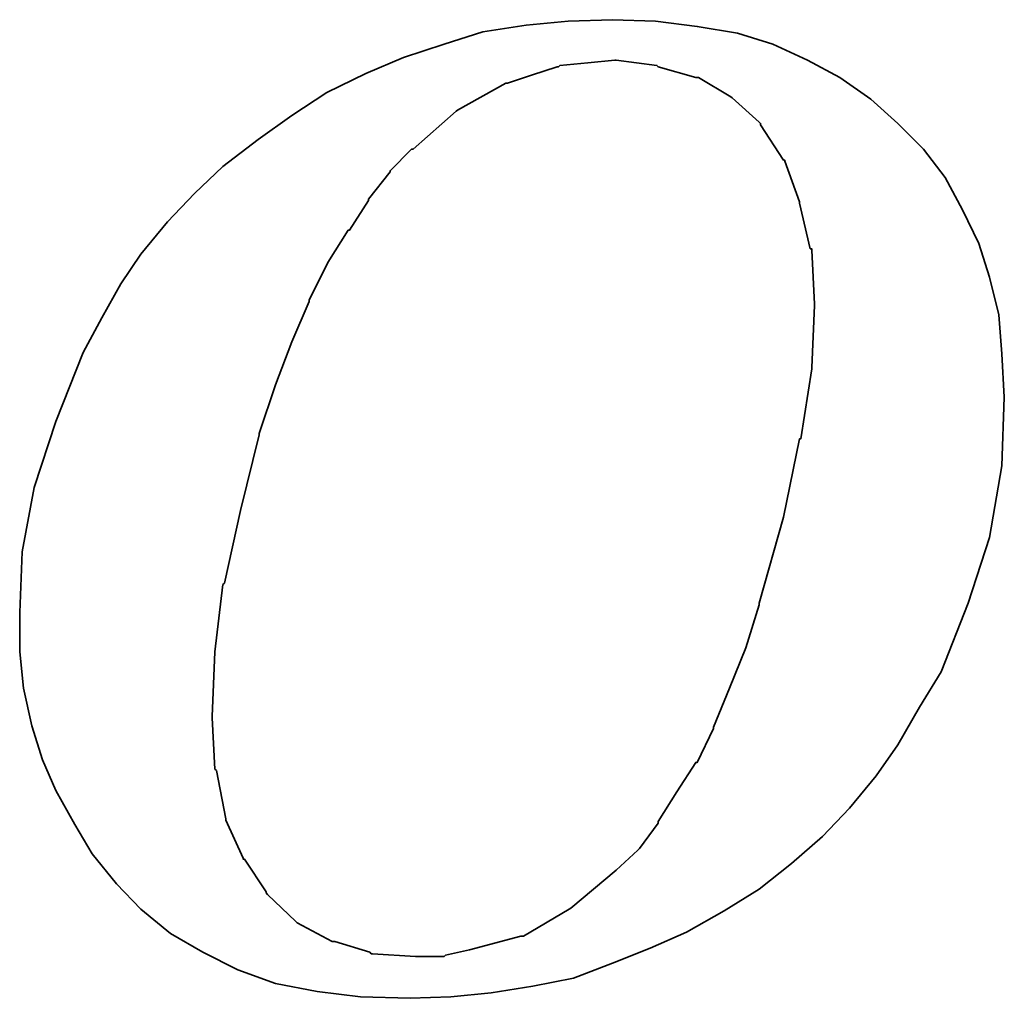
# Model space of a CAD drawing. Header units: millimetres. Extents: x 32 to 238, y 59 to 183.
# Tile 41 of 49: x 193.34 to 195.4, y 115.35 to 117.4. Entities that reach past the tile are written whole.
import ezdxf

# ---------------------------------------------------------------- set-up
doc = ezdxf.new("R2010")
doc.units = ezdxf.units.MM
doc.layers.add('DIM', color=4, linetype='CONTINUOUS')
doc.layers.add('layer 1', color=7, linetype='CONTINUOUS')

# ---------------------------------------------------------------- blocks, each defined once
blk = doc.blocks.new('TBI MOTION logo(完整正式版)')
at = {"layer": 'layer 1', "color": 22, "lineweight": 35}
for points, knots in [([(35.79625, -6.98375), (35.79625, -6.98375), (36.23125, -7.43875), (36.23125, -7.43875), (36.23125, -7.43875), (36.23125, -7.43875), (36.75625, -7.87125), (36.75625, -7.87125), (36.75625, -7.87125), (36.75625, -7.87125), (37.33125, -8.20375), (37.33125, -8.20375), (37.33125, -8.20375), (37.33125, -8.20375), (37.95625, -8.51875), (37.95625, -8.51875), (37.95625, -8.51875), (37.95625, -8.51875), (38.62625, -8.75875), (38.62625, -8.75875), (38.62625, -8.75875), (38.62625, -8.75875), (39.37125, -8.90375), (39.37125, -8.90375), (39.37125, -8.90375), (39.37125, -8.90375), (40.14125, -8.99875), (40.14125, -8.99875), (40.14125, -8.99875), (40.14125, -8.99875), (41.02625, -9.02375), (41.02625, -9.02375), (41.02625, -9.02375), (41.02625, -9.02375), (41.74625, -8.99875), (41.74625, -8.99875), (41.74625, -8.99875), (41.74625, -8.99875), (42.46625, -8.92375), (42.46625, -8.92375), (42.46625, -8.92375), (42.46625, -8.92375), (43.21125, -8.80625), (43.21125, -8.80625), (43.21125, -8.80625), (43.21125, -8.80625), (43.93125, -8.66375), (43.93125, -8.66375), (43.93125, -8.66375), (43.93125, -8.66375), (44.62625, -8.39875), (44.62625, -8.39875), (44.62625, -8.39875), (44.62625, -8.39875), (45.29625, -8.13375), (45.29625, -8.13375), (45.29625, -8.13375), (45.29625, -8.13375), (45.94625, -7.84375), (45.94625, -7.84375), (45.94625, -7.84375), (45.94625, -7.84375), (46.61625, -7.46375), (46.61625, -7.46375), (46.61625, -7.46375), (46.61625, -7.46375), (47.24125, -7.07875), (47.24125, -7.07875), (47.24125, -7.07875), (47.24125, -7.07875), (47.81625, -6.62375), (47.81625, -6.62375), (47.81625, -6.62375), (47.81625, -6.62375), (48.36875, -6.14375), (48.36875, -6.14375), (48.36875, -6.14375), (48.36875, -6.14375), (48.84625, -5.64125), (48.84625, -5.64125), (48.84625, -5.64125), (48.84625, -5.64125), (49.32625, -5.06375), (49.32625, -5.06375), (49.32625, -5.06375), (49.32625, -5.06375), (49.71125, -4.51374), (49.71125, -4.51374), (49.71125, -4.51374), (49.71125, -4.51374), (50.09625, -3.83874), (50.09625, -3.83874), (50.09625, -3.83874), (50.09625, -3.83874), (50.48125, -3.21374), (50.48125, -3.21374), (50.48125, -3.21374), (50.48125, -3.21374), (50.96125, -1.99125), (50.96125, -1.99125), (50.96125, -1.99125), (50.96125, -1.99125), (51.34375, -0.81875), (51.34375, -0.81875), (51.34375, -0.81875), (51.34375, -0.81875), (51.56125, 0.45624), (51.56125, 0.45624), (51.56125, 0.45624), (51.56125, 0.45624), (51.60625, 1.67624), (51.60625, 1.67624), (51.60625, 1.67624), (51.60625, 1.67624), (51.56125, 2.44625), (51.56125, 2.44625), (51.56125, 2.44625), (51.56125, 2.44625), (51.51125, 3.14125), (51.51125, 3.14125), (51.51125, 3.14125), (51.51125, 3.14125), (51.34375, 3.81125), (51.34375, 3.81125), (51.34375, 3.81125), (51.34375, 3.81125), (51.15125, 4.41125), (51.15125, 4.41125), (51.15125, 4.41125), (51.15125, 4.41125), (50.86125, 5.01125), (50.86125, 5.01125), (50.86125, 5.01125), (50.86125, 5.01125), (50.55125, 5.58875), (50.55125, 5.58875), (50.55125, 5.58875), (50.55125, 5.58875), (50.16625, 6.09125), (50.16625, 6.09125), (50.16625, 6.09125), (50.16625, 6.09125), (49.71125, 6.54875), (49.71125, 6.54875), (49.71125, 6.54875), (49.71125, 6.54875), (49.23125, 6.98125), (49.23125, 6.98125), (49.23125, 6.98125), (49.23125, 6.98125), (48.67875, 7.36625), (48.67875, 7.36625), (48.67875, 7.36625), (48.67875, 7.36625), (48.10375, 7.67625), (48.10375, 7.67625), (48.10375, 7.67625), (48.10375, 7.67625), (47.48125, 7.96375), (47.48125, 7.96375), (47.48125, 7.96375), (47.48125, 7.96375), (46.85625, 8.15625), (46.85625, 8.15625), (46.85625, 8.15625), (46.85625, 8.15625), (46.13625, 8.27624), (46.13625, 8.27624), (46.13625, 8.27624), (46.13625, 8.27624), (45.39125, 8.37125), (45.39125, 8.37125), (45.39125, 8.37125), (45.39125, 8.37125), (44.62625, 8.39624), (44.62625, 8.39624), (44.62625, 8.39624), (44.62625, 8.39624), (43.83625, 8.37125), (43.83625, 8.37125), (43.83625, 8.37125), (43.83625, 8.37125), (43.09125, 8.30125), (43.09125, 8.30125), (43.09125, 8.30125), (43.09125, 8.30125), (42.32125, 8.18125), (42.32125, 8.18125), (42.32125, 8.18125), (42.32125, 8.18125), (41.62875, 7.96375), (41.62875, 7.96375), (41.62875, 7.96375), (41.62875, 7.96375), (40.90625, 7.72625), (40.90625, 7.72625), (40.90625, 7.72625), (40.90625, 7.72625), (40.23624, 7.43625), (40.23624, 7.43625), (40.23624, 7.43625), (40.23624, 7.43625), (39.54124, 7.10125), (39.54124, 7.10125), (39.54124, 7.10125), (39.54124, 7.10125), (38.91625, 6.69125), (38.91625, 6.69125), (38.91625, 6.69125), (38.91625, 6.69125), (38.31625, 6.26125), (38.31625, 6.26125), (38.31625, 6.26125), (38.31625, 6.26125), (37.69125, 5.78125), (37.69125, 5.78125), (37.69125, 5.78125), (37.69125, 5.78125), (37.18625, 5.30125), (37.18625, 5.30125), (37.18625, 5.30125), (37.18625, 5.30125), (36.70625, 4.79624), (36.70625, 4.79624), (36.70625, 4.79624), (36.70625, 4.79624), (36.23125, 4.22125), (36.23125, 4.22125), (36.23125, 4.22125), (36.23125, 4.22125), (35.87124, 3.69375), (35.87124, 3.69375), (35.87124, 3.69375), (35.87124, 3.69375), (35.53125, 3.09125), (35.53125, 3.09125), (35.53125, 3.09125), (35.53125, 3.09125), (35.19875, 2.47125), (35.19875, 2.47125), (35.19875, 2.47125), (35.19875, 2.47125), (34.71625, 1.24625), (34.71625, 1.24625), (34.71625, 1.24625), (34.71625, 1.24625), (34.33125, 0.06874), (34.33125, 0.06874), (34.33125, 0.06874), (34.33125, 0.06874), (34.11625, -1.07875), (34.11625, -1.07875), (34.11625, -1.07875), (34.11625, -1.07875), (34.07125, -2.15875), (34.07125, -2.15875), (34.07125, -2.15875), (34.07125, -2.15875), (34.07125, -2.85375), (34.07125, -2.85375), (34.07125, -2.85375), (34.07125, -2.85375), (34.14125, -3.50375), (34.14125, -3.50375), (34.14125, -3.50375), (34.14125, -3.50375), (34.28625, -4.17375), (34.28625, -4.17375), (34.28625, -4.17375), (34.28625, -4.17375), (34.47625, -4.77624), (34.47625, -4.77624), (34.47625, -4.77624), (34.47625, -4.77624), (34.71625, -5.32625), (34.71625, -5.32625), (34.71625, -5.32625), (34.71625, -5.32625), (35.05375, -5.92875), (35.05375, -5.92875), (35.05375, -5.92875), (35.05375, -5.92875), (35.36375, -6.45375), (35.36375, -6.45375), (35.36375, -6.45375), (35.36375, -6.45375), (35.79625, -6.98375), (35.79625, -6.98375)], [0, 0, 0, 0, 0.01388889, 0.01388889, 0.01388889, 0.01388889, 0.02777778, 0.02777778, 0.02777778, 0.02777778, 0.04166667, 0.04166667, 0.04166667, 0.04166667, 0.05555556, 0.05555556, 0.05555556, 0.05555556, 0.06944444, 0.06944444, 0.06944444, 0.06944444, 0.08333333, 0.08333333, 0.08333333, 0.08333333, 0.09722222, 0.09722222, 0.09722222, 0.09722222, 0.11111111, 0.11111111, 0.11111111, 0.11111111, 0.125, 0.125, 0.125, 0.125, 0.13888889, 0.13888889, 0.13888889, 0.13888889, 0.15277778, 0.15277778, 0.15277778, 0.15277778, 0.16666667, 0.16666667, 0.16666667, 0.16666667, 0.18055556, 0.18055556, 0.18055556, 0.18055556, 0.19444444, 0.19444444, 0.19444444, 0.19444444, 0.20833333, 0.20833333, 0.20833333, 0.20833333, 0.22222222, 0.22222222, 0.22222222, 0.22222222, 0.23611111, 0.23611111, 0.23611111, 0.23611111, 0.25, 0.25, 0.25, 0.25, 0.26388889, 0.26388889, 0.26388889, 0.26388889, 0.27777778, 0.27777778, 0.27777778, 0.27777778, 0.29166667, 0.29166667, 0.29166667, 0.29166667, 0.30555556, 0.30555556, 0.30555556, 0.30555556, 0.31944444, 0.31944444, 0.31944444, 0.31944444, 0.33333333, 0.33333333, 0.33333333, 0.33333333, 0.34722222, 0.34722222, 0.34722222, 0.34722222, 0.36111111, 0.36111111, 0.36111111, 0.36111111, 0.375, 0.375, 0.375, 0.375, 0.38888889, 0.38888889, 0.38888889, 0.38888889, 0.40277778, 0.40277778, 0.40277778, 0.40277778, 0.41666667, 0.41666667, 0.41666667, 0.41666667, 0.43055556, 0.43055556, 0.43055556, 0.43055556, 0.44444444, 0.44444444, 0.44444444, 0.44444444, 0.45833333, 0.45833333, 0.45833333, 0.45833333, 0.47222222, 0.47222222, 0.47222222, 0.47222222, 0.48611111, 0.48611111, 0.48611111, 0.48611111, 0.5, 0.5, 0.5, 0.5, 0.51388889, 0.51388889, 0.51388889, 0.51388889, 0.52777778, 0.52777778, 0.52777778, 0.52777778, 0.54166667, 0.54166667, 0.54166667, 0.54166667, 0.55555556, 0.55555556, 0.55555556, 0.55555556, 0.56944444, 0.56944444, 0.56944444, 0.56944444, 0.58333333, 0.58333333, 0.58333333, 0.58333333, 0.59722222, 0.59722222, 0.59722222, 0.59722222, 0.61111111, 0.61111111, 0.61111111, 0.61111111, 0.625, 0.625, 0.625, 0.625, 0.63888889, 0.63888889, 0.63888889, 0.63888889, 0.65277778, 0.65277778, 0.65277778, 0.65277778, 0.66666667, 0.66666667, 0.66666667, 0.66666667, 0.68055556, 0.68055556, 0.68055556, 0.68055556, 0.69444444, 0.69444444, 0.69444444, 0.69444444, 0.70833333, 0.70833333, 0.70833333, 0.70833333, 0.72222222, 0.72222222, 0.72222222, 0.72222222, 0.73611111, 0.73611111, 0.73611111, 0.73611111, 0.75, 0.75, 0.75, 0.75, 0.76388889, 0.76388889, 0.76388889, 0.76388889, 0.77777778, 0.77777778, 0.77777778, 0.77777778, 0.79166667, 0.79166667, 0.79166667, 0.79166667, 0.80555556, 0.80555556, 0.80555556, 0.80555556, 0.81944444, 0.81944444, 0.81944444, 0.81944444, 0.83333333, 0.83333333, 0.83333333, 0.83333333, 0.84722222, 0.84722222, 0.84722222, 0.84722222, 0.86111111, 0.86111111, 0.86111111, 0.86111111, 0.875, 0.875, 0.875, 0.875, 0.88888889, 0.88888889, 0.88888889, 0.88888889, 0.90277778, 0.90277778, 0.90277778, 0.90277778, 0.91666667, 0.91666667, 0.91666667, 0.91666667, 0.93055556, 0.93055556, 0.93055556, 0.93055556, 0.94444444, 0.94444444, 0.94444444, 0.94444444, 0.95833333, 0.95833333, 0.95833333, 0.95833333, 0.97222222, 0.97222222, 0.97222222, 0.97222222, 0.98611111, 0.98611111, 0.98611111, 0.98611111, 1, 1, 1, 1]), ([(38.33875, 1.03124), (38.33875, 1.03124), (38.62625, 1.89625), (38.62625, 1.89625), (38.62625, 1.89625), (38.62625, 1.89625), (38.91625, 2.66375), (38.91625, 2.66375), (38.91625, 2.66375), (38.91625, 2.66375), (39.22625, 3.38125), (39.22625, 3.38125), (39.22625, 3.38125), (39.22625, 3.38125), (39.22625, 3.40624), (39.22625, 3.40624), (39.22625, 3.40624), (39.22625, 3.40624), (39.56124, 4.07624), (39.56124, 4.07624), (39.56124, 4.07624), (39.56124, 4.07624), (39.92125, 4.65125), (39.92125, 4.65125), (39.92125, 4.65125), (39.92125, 4.65125), (39.94625, 4.65125), (39.94625, 4.65125), (39.94625, 4.65125), (39.94625, 4.65125), (40.28125, 5.17875), (40.28125, 5.17875), (40.28125, 5.17875), (40.28125, 5.17875), (40.28125, 5.20375), (40.28125, 5.20375), (40.28125, 5.20375), (40.28125, 5.20375), (40.66875, 5.68625), (40.66875, 5.68625), (40.66875, 5.68625), (40.66875, 5.68625), (40.66875, 5.70625), (40.66875, 5.70625), (40.66875, 5.70625), (40.66875, 5.70625), (41.05124, 6.09125), (41.05124, 6.09125), (41.05124, 6.09125), (41.05124, 6.09125), (41.07625, 6.09125), (41.07625, 6.09125), (41.07625, 6.09125), (41.07625, 6.09125), (41.84125, 6.76625), (41.84125, 6.76625), (41.84125, 6.76625), (41.84125, 6.76625), (41.86625, 6.78625), (41.86625, 6.78625), (41.86625, 6.78625), (41.86625, 6.78625), (42.73125, 7.26624), (42.73125, 7.26624), (42.73125, 7.26624), (42.73125, 7.26624), (42.75625, 7.26624), (42.75625, 7.26624), (42.75625, 7.26624), (42.75625, 7.26624), (43.18625, 7.41125), (43.18625, 7.41125), (43.18625, 7.41125), (43.18625, 7.41125), (43.64125, 7.55625), (43.64125, 7.55625), (43.64125, 7.55625), (43.64125, 7.55625), (43.66625, 7.55625), (43.66625, 7.55625), (43.66625, 7.55625), (43.66625, 7.55625), (43.69125, 7.58124), (43.69125, 7.58124), (43.69125, 7.58124), (43.69125, 7.58124), (44.19125, 7.62625), (44.19125, 7.62625), (44.19125, 7.62625), (44.19125, 7.62625), (44.67125, 7.67625), (44.67125, 7.67625), (44.67125, 7.67625), (44.67125, 7.67625), (44.69625, 7.67625), (44.69625, 7.67625), (44.69625, 7.67625), (44.69625, 7.67625), (45.41875, 7.58124), (45.41875, 7.58124), (45.41875, 7.58124), (45.41875, 7.58124), (45.44125, 7.55625), (45.44125, 7.55625), (45.44125, 7.55625), (45.44125, 7.55625), (46.11125, 7.36625), (46.11125, 7.36625), (46.11125, 7.36625), (46.11125, 7.36625), (46.13625, 7.36625), (46.13625, 7.36625), (46.13625, 7.36625), (46.13625, 7.36625), (46.15875, 7.36625), (46.15875, 7.36625), (46.15875, 7.36625), (46.15875, 7.36625), (46.73625, 7.02624), (46.73625, 7.02624), (46.73625, 7.02624), (46.73625, 7.02624), (46.76125, 7.00624), (46.76125, 7.00624), (46.76125, 7.00624), (46.76125, 7.00624), (47.24125, 6.57124), (47.24125, 6.57124), (47.24125, 6.57124), (47.24125, 6.57124), (47.26625, 6.54875), (47.26625, 6.54875), (47.26625, 6.54875), (47.26625, 6.54875), (47.26625, 6.52375), (47.26625, 6.52375), (47.26625, 6.52375), (47.26625, 6.52375), (47.67375, 5.89875), (47.67375, 5.89875), (47.67375, 5.89875), (47.67375, 5.89875), (47.69625, 5.89875), (47.69625, 5.89875), (47.69625, 5.89875), (47.69625, 5.89875), (47.69625, 5.87625), (47.69625, 5.87625), (47.69625, 5.87625), (47.69625, 5.87625), (47.96125, 5.15625), (47.96125, 5.15625), (47.96125, 5.15625), (47.96125, 5.15625), (47.96125, 5.13125), (47.96125, 5.13125), (47.96125, 5.13125), (47.96125, 5.13125), (48.15125, 4.31875), (48.15125, 4.31875), (48.15125, 4.31875), (48.15125, 4.31875), (48.17625, 4.31875), (48.17625, 4.31875), (48.17625, 4.31875), (48.17625, 4.31875), (48.17625, 4.29125), (48.17625, 4.29125), (48.17625, 4.29125), (48.17625, 4.29125), (48.22625, 3.33125), (48.22625, 3.33125), (48.22625, 3.33125), (48.22625, 3.33125), (48.22625, 3.30875), (48.22625, 3.30875), (48.22625, 3.30875), (48.22625, 3.30875), (48.17625, 2.20624), (48.17625, 2.20624), (48.17625, 2.20624), (48.17625, 2.20624), (48.17625, 2.18124), (48.17625, 2.18124), (48.17625, 2.18124), (48.17625, 2.18124), (47.98375, 0.93624), (47.98375, 0.93624), (47.98375, 0.93624), (47.98375, 0.93624), (47.96125, 0.93624), (47.96125, 0.93624), (47.96125, 0.93624), (47.96125, 0.93624), (47.67375, -0.45874), (47.67375, -0.45874), (47.67375, -0.45874), (47.67375, -0.45874), (47.24125, -1.99125), (47.24125, -1.99125), (47.24125, -1.99125), (47.24125, -1.99125), (47.24125, -2.01874), (47.24125, -2.01874), (47.24125, -2.01874), (47.24125, -2.01874), (47.00125, -2.78375), (47.00125, -2.78375), (47.00125, -2.78375), (47.00125, -2.78375), (46.71125, -3.50375), (46.71125, -3.50375), (46.71125, -3.50375), (46.71125, -3.50375), (46.42625, -4.19875), (46.42625, -4.19875), (46.42625, -4.19875), (46.42625, -4.19875), (46.42625, -4.22375), (46.42625, -4.22375), (46.42625, -4.22375), (46.42625, -4.22375), (46.13625, -4.82374), (46.13625, -4.82374), (46.13625, -4.82374), (46.13625, -4.82374), (46.11125, -4.82374), (46.11125, -4.82374), (46.11125, -4.82374), (46.11125, -4.82374), (45.77625, -5.35125), (45.77625, -5.35125), (45.77625, -5.35125), (45.77625, -5.35125), (45.44125, -5.87875), (45.44125, -5.87875), (45.44125, -5.87875), (45.44125, -5.87875), (45.44125, -5.90375), (45.44125, -5.90375), (45.44125, -5.90375), (45.44125, -5.90375), (45.10625, -6.35875), (45.10625, -6.35875), (45.10625, -6.35875), (45.10625, -6.35875), (45.08125, -6.38375), (45.08125, -6.38375), (45.08125, -6.38375), (45.08125, -6.38375), (44.69625, -6.74375), (44.69625, -6.74375), (44.69625, -6.74375), (44.69625, -6.74375), (43.88375, -7.41625), (43.88375, -7.41625), (43.88375, -7.41625), (43.88375, -7.41625), (43.85625, -7.43875), (43.85625, -7.43875), (43.85625, -7.43875), (43.85625, -7.43875), (43.04125, -7.91875), (43.04125, -7.91875), (43.04125, -7.91875), (43.04125, -7.91875), (43.01625, -7.91875), (43.01625, -7.91875), (43.01625, -7.91875), (43.01625, -7.91875), (42.99625, -7.91875), (42.99625, -7.91875), (42.99625, -7.91875), (42.99625, -7.91875), (42.08125, -8.15875), (42.08125, -8.15875), (42.08125, -8.15875), (42.08125, -8.15875), (41.65125, -8.25625), (41.65125, -8.25625), (41.65125, -8.25625), (41.65125, -8.25625), (41.62875, -8.27875), (41.62875, -8.27875), (41.62875, -8.27875), (41.62875, -8.27875), (41.60125, -8.27875), (41.60125, -8.27875), (41.60125, -8.27875), (41.60125, -8.27875), (41.12125, -8.27875), (41.12125, -8.27875), (41.12125, -8.27875), (41.12125, -8.27875), (40.35624, -8.23125), (40.35624, -8.23125), (40.35624, -8.23125), (40.35624, -8.23125), (40.33125, -8.23125), (40.33125, -8.23125), (40.33125, -8.23125), (40.33125, -8.23125), (40.30625, -8.20375), (40.30625, -8.20375), (40.30625, -8.20375), (40.30625, -8.20375), (39.68375, -8.01375), (39.68375, -8.01375), (39.68375, -8.01375), (39.68375, -8.01375), (39.66124, -8.01375), (39.66124, -8.01375), (39.66124, -8.01375), (39.66124, -8.01375), (39.63625, -8.01375), (39.63625, -8.01375), (39.63625, -8.01375), (39.63625, -8.01375), (39.01125, -7.67875), (39.01125, -7.67875), (39.01125, -7.67875), (39.01125, -7.67875), (38.98875, -7.65375), (38.98875, -7.65375), (38.98875, -7.65375), (38.98875, -7.65375), (38.48625, -7.17375), (38.48625, -7.17375), (38.48625, -7.17375), (38.48625, -7.17375), (38.45875, -7.14875), (38.45875, -7.14875), (38.45875, -7.14875), (38.45875, -7.14875), (38.45875, -7.12875), (38.45875, -7.12875), (38.45875, -7.12875), (38.45875, -7.12875), (38.07625, -6.54875), (38.07625, -6.54875), (38.07625, -6.54875), (38.07625, -6.54875), (38.05125, -6.54875), (38.05125, -6.54875), (38.05125, -6.54875), (38.05125, -6.54875), (38.05125, -6.52875), (38.05125, -6.52875), (38.05125, -6.52875), (38.05125, -6.52875), (37.74125, -5.85375), (37.74125, -5.85375), (37.74125, -5.85375), (37.74125, -5.85375), (37.74125, -5.82875), (37.74125, -5.82875), (37.74125, -5.82875), (37.74125, -5.82875), (37.57375, -4.96875), (37.57375, -4.96875), (37.57375, -4.96875), (37.57375, -4.96875), (37.54625, -4.94375), (37.54625, -4.94375), (37.54625, -4.94375), (37.54625, -4.94375), (37.50125, -4.03375), (37.50125, -4.03375), (37.50125, -4.03375), (37.50125, -4.03375), (37.50125, -4.00875), (37.50125, -4.00875), (37.50125, -4.00875), (37.50125, -4.00875), (37.54625, -2.85375), (37.54625, -2.85375), (37.54625, -2.85375), (37.54625, -2.85375), (37.69125, -1.65875), (37.69125, -1.65875), (37.69125, -1.65875), (37.69125, -1.65875), (37.71624, -1.63375), (37.71624, -1.63375), (37.71624, -1.63375), (37.71624, -1.63375), (38.00375, -0.33875), (38.00375, -0.33875), (38.00375, -0.33875), (38.00375, -0.33875), (38.33875, 1.00624), (38.33875, 1.00624), (38.33875, 1.00624), (38.33875, 1.00624), (38.33875, 1.03124), (38.33875, 1.03124)], [0, 0, 0, 0, 0.01010101, 0.01010101, 0.01010101, 0.01010101, 0.02020202, 0.02020202, 0.02020202, 0.02020202, 0.03030303, 0.03030303, 0.03030303, 0.03030303, 0.04040404, 0.04040404, 0.04040404, 0.04040404, 0.05050505, 0.05050505, 0.05050505, 0.05050505, 0.06060606, 0.06060606, 0.06060606, 0.06060606, 0.07070707, 0.07070707, 0.07070707, 0.07070707, 0.08080808, 0.08080808, 0.08080808, 0.08080808, 0.09090909, 0.09090909, 0.09090909, 0.09090909, 0.1010101, 0.1010101, 0.1010101, 0.1010101, 0.11111111, 0.11111111, 0.11111111, 0.11111111, 0.12121212, 0.12121212, 0.12121212, 0.12121212, 0.13131313, 0.13131313, 0.13131313, 0.13131313, 0.14141414, 0.14141414, 0.14141414, 0.14141414, 0.15151515, 0.15151515, 0.15151515, 0.15151515, 0.16161616, 0.16161616, 0.16161616, 0.16161616, 0.17171717, 0.17171717, 0.17171717, 0.17171717, 0.18181818, 0.18181818, 0.18181818, 0.18181818, 0.19191919, 0.19191919, 0.19191919, 0.19191919, 0.2020202, 0.2020202, 0.2020202, 0.2020202, 0.21212121, 0.21212121, 0.21212121, 0.21212121, 0.22222222, 0.22222222, 0.22222222, 0.22222222, 0.23232323, 0.23232323, 0.23232323, 0.23232323, 0.24242424, 0.24242424, 0.24242424, 0.24242424, 0.25252525, 0.25252525, 0.25252525, 0.25252525, 0.26262626, 0.26262626, 0.26262626, 0.26262626, 0.27272727, 0.27272727, 0.27272727, 0.27272727, 0.28282828, 0.28282828, 0.28282828, 0.28282828, 0.29292929, 0.29292929, 0.29292929, 0.29292929, 0.3030303, 0.3030303, 0.3030303, 0.3030303, 0.31313131, 0.31313131, 0.31313131, 0.31313131, 0.32323232, 0.32323232, 0.32323232, 0.32323232, 0.33333333, 0.33333333, 0.33333333, 0.33333333, 0.34343434, 0.34343434, 0.34343434, 0.34343434, 0.35353535, 0.35353535, 0.35353535, 0.35353535, 0.36363636, 0.36363636, 0.36363636, 0.36363636, 0.37373737, 0.37373737, 0.37373737, 0.37373737, 0.38383838, 0.38383838, 0.38383838, 0.38383838, 0.39393939, 0.39393939, 0.39393939, 0.39393939, 0.4040404, 0.4040404, 0.4040404, 0.4040404, 0.41414141, 0.41414141, 0.41414141, 0.41414141, 0.42424242, 0.42424242, 0.42424242, 0.42424242, 0.43434343, 0.43434343, 0.43434343, 0.43434343, 0.44444444, 0.44444444, 0.44444444, 0.44444444, 0.45454545, 0.45454545, 0.45454545, 0.45454545, 0.46464646, 0.46464646, 0.46464646, 0.46464646, 0.47474747, 0.47474747, 0.47474747, 0.47474747, 0.48484848, 0.48484848, 0.48484848, 0.48484848, 0.49494949, 0.49494949, 0.49494949, 0.49494949, 0.50505051, 0.50505051, 0.50505051, 0.50505051, 0.51515152, 0.51515152, 0.51515152, 0.51515152, 0.52525253, 0.52525253, 0.52525253, 0.52525253, 0.53535354, 0.53535354, 0.53535354, 0.53535354, 0.54545455, 0.54545455, 0.54545455, 0.54545455, 0.55555556, 0.55555556, 0.55555556, 0.55555556, 0.56565657, 0.56565657, 0.56565657, 0.56565657, 0.57575758, 0.57575758, 0.57575758, 0.57575758, 0.58585859, 0.58585859, 0.58585859, 0.58585859, 0.5959596, 0.5959596, 0.5959596, 0.5959596, 0.60606061, 0.60606061, 0.60606061, 0.60606061, 0.61616162, 0.61616162, 0.61616162, 0.61616162, 0.62626263, 0.62626263, 0.62626263, 0.62626263, 0.63636364, 0.63636364, 0.63636364, 0.63636364, 0.64646465, 0.64646465, 0.64646465, 0.64646465, 0.65656566, 0.65656566, 0.65656566, 0.65656566, 0.66666667, 0.66666667, 0.66666667, 0.66666667, 0.67676768, 0.67676768, 0.67676768, 0.67676768, 0.68686869, 0.68686869, 0.68686869, 0.68686869, 0.6969697, 0.6969697, 0.6969697, 0.6969697, 0.70707071, 0.70707071, 0.70707071, 0.70707071, 0.71717172, 0.71717172, 0.71717172, 0.71717172, 0.72727273, 0.72727273, 0.72727273, 0.72727273, 0.73737374, 0.73737374, 0.73737374, 0.73737374, 0.74747475, 0.74747475, 0.74747475, 0.74747475, 0.75757576, 0.75757576, 0.75757576, 0.75757576, 0.76767677, 0.76767677, 0.76767677, 0.76767677, 0.77777778, 0.77777778, 0.77777778, 0.77777778, 0.78787879, 0.78787879, 0.78787879, 0.78787879, 0.7979798, 0.7979798, 0.7979798, 0.7979798, 0.80808081, 0.80808081, 0.80808081, 0.80808081, 0.81818182, 0.81818182, 0.81818182, 0.81818182, 0.82828283, 0.82828283, 0.82828283, 0.82828283, 0.83838384, 0.83838384, 0.83838384, 0.83838384, 0.84848485, 0.84848485, 0.84848485, 0.84848485, 0.85858586, 0.85858586, 0.85858586, 0.85858586, 0.86868687, 0.86868687, 0.86868687, 0.86868687, 0.87878788, 0.87878788, 0.87878788, 0.87878788, 0.88888889, 0.88888889, 0.88888889, 0.88888889, 0.8989899, 0.8989899, 0.8989899, 0.8989899, 0.90909091, 0.90909091, 0.90909091, 0.90909091, 0.91919192, 0.91919192, 0.91919192, 0.91919192, 0.92929293, 0.92929293, 0.92929293, 0.92929293, 0.93939394, 0.93939394, 0.93939394, 0.93939394, 0.94949495, 0.94949495, 0.94949495, 0.94949495, 0.95959596, 0.95959596, 0.95959596, 0.95959596, 0.96969697, 0.96969697, 0.96969697, 0.96969697, 0.97979798, 0.97979798, 0.97979798, 0.97979798, 0.98989899, 0.98989899, 0.98989899, 0.98989899, 1, 1, 1, 1])]:
    blk.add_open_spline(points, degree=3, knots=knots, dxfattribs=at)

msp = doc.modelspace()

# ---------------------------------------------------------------- block references
at = {"layer": 'DIM', "color": 7, "xscale": 0.1176119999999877, "yscale": 0.1176119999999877, "zscale": 0.1176119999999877}
msp.add_blockref('TBI MOTION logo(完整正式版)', (189.3348, 116.4162), dxfattribs=at)

doc.saveas('drawing.dxf')
